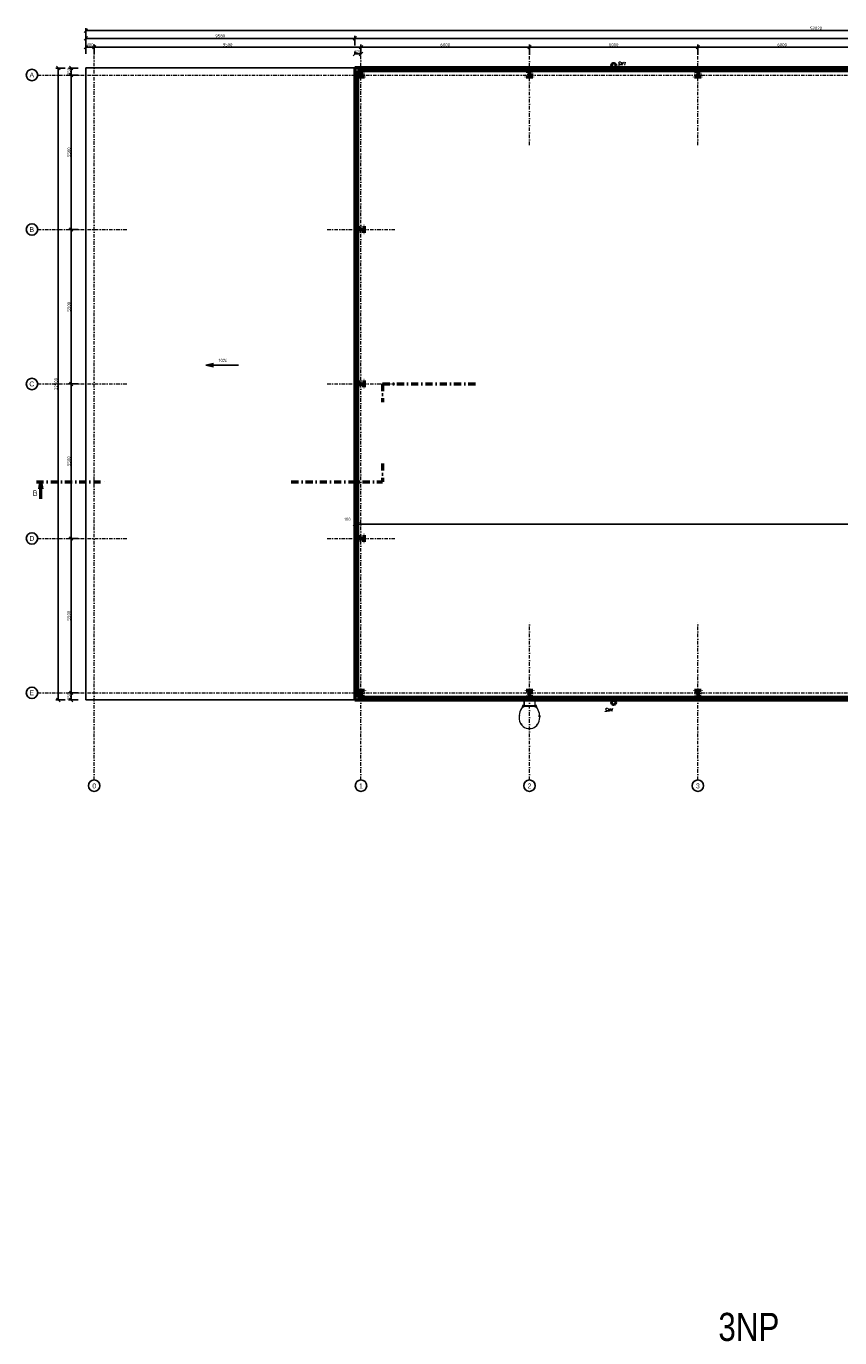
# Model space of a CAD drawing. Header units: millimetres. Extents: x -118752 to 407724, y -73278 to 155058.
# Tile 62 of 256: x 49523 to 78497, y -3643 to 43055. Entities that reach past the tile are written whole.
import ezdxf
from ezdxf.enums import TextEntityAlignment as Align

# ---------------------------------------------------------------- set-up
doc = ezdxf.new("R2010")
doc.units = ezdxf.units.MM
doc.header["$LTSCALE"] = 10
doc.linetypes.add('DASHDOT', pattern=[25.4, 12.7, -6.35, 0, -6.35])
for name, color, linetype, lineweight in [('CKKOTY', 3, 'Continuous', 25), ('CKPOPIS_POHLED', 3, 'Continuous', 25), ('CKRASTR', 7, 'DASHDOT', 15), ('CKRASTR_POPIS', 3, 'Continuous', 25), ('CKREZY_OZNACENI', 4, 'DASHDOT', 50), ('CKSTENY_PODROVINOU', 7, 'Continuous', 25), ('CKSTENY_REZ', 6, 'Continuous', 50), ('CKSTRECHA_PODROVINOU', 7, 'Continuous', 25), ('CKTEXTY_MALE', 3, 'Continuous', 18), ('CSPROFILY_OSY', 1, 'DASHDOT', 18), ('CSPROFILY_REZY', 4, 'Continuous', 50), ('požární žebřík', 201, 'Continuous', 15), ('ZTI-DEŠŤOVÁ-KANALIZACE', 210, 'KANALIZACE', 40)]:
    doc.layers.add(name, color=color, linetype=linetype, lineweight=lineweight)
doc.styles.add('Arial', font='arial.ttf', dxfattribs={"width": 0.8})
doc.styles.add('KURZIVA', font='italic__.ttf')
doc.styles.get("Standard").update_dxf_attribs({"font": 'isocpeur.ttf'})
doc.linetypes.add('KANALIZACE', pattern='A,30,-3.5,["C",Standard,S=2.54,R=0,X=-3.81,Y=-1.27],-0.001', length=33.501)
doc.dimstyles.new('CADKON', dxfattribs={"dimscale": 50, "dimtxt": 2.2, "dimasz": 2.5, "dimexe": 1.8, "dimexo": 5, "dimgap": 0.6, "dimtad": 1, "dimrnd": 1, "dimtxsty": 'Standard', "dimblk1": 'OBLIQUE', "dimblk2": 'OBLIQUE', "dimsah": 1, "dimcen": 2.5, "dimadec": 1, "dimazin": 2, "dimtfac": 1, "dimtdec": 4, "dimtix": 1, "dimtmove": 2, "dimatfit": 3, "dimldrblk": 'OPEN30', "dimfxl": 5, "dimfxlon": 1, "dimtolj": 1, "dimarcsym": 0})

# ---------------------------------------------------------------- blocks, each defined once
blk = doc.blocks.new('_OBLIQUE')
at = {"color": 0, "linetype": 'ByBlock'}
blk.add_line((-0.5, -0.5), (0.5, 0.5), dxfattribs=at)
blk = doc.blocks.new('*D8004')
at = {"layer": 'CKKOTY', "color": 0, "lineweight": -2}
for p, q in [((73444, 42068), (73444, 42401)), ((79444, 42311), (73444, 42311)), ((79444, 42068), (79444, 42401))]:
    blk.add_line(p, q, dxfattribs=at)
at = {"layer": 'Defpoints', "color": 0}
for p in [(73444, 42311), (73444, 41568), (79444, 41568)]:
    blk.add_point(p, dxfattribs=at)
at = {"layer": 'CKKOTY', "color": 0, "lineweight": -2, "xscale": 125, "yscale": 125, "zscale": 125, "rotation": 180}
blk.add_blockref('_OBLIQUE', (73444, 42311), dxfattribs=at)
at = {"layer": 'CKKOTY', "color": 0, "lineweight": -2, "xscale": 125, "yscale": 125, "zscale": 125}
blk.add_blockref('_OBLIQUE', (79444, 42311), dxfattribs=at)
at = {"layer": 'CKKOTY', "color": 0, "insert": (76444, 42396), "char_height": 110, "attachment_point": 5}
blk.add_mtext('\\A1;6000', dxfattribs=at)
blk = doc.blocks.new('_Open30')
at = {"color": 0, "lineweight": -2}
for p, q in [((-1, 0.27), (0, 0)), ((0, 0), (-1, -0.27)), ((0, 0), (-1, 0))]:
    blk.add_line(p, q, dxfattribs=at)
blk = doc.blocks.new('*D8005')
at = {"layer": 'CKKOTY', "color": 0, "lineweight": -2}
for p, q in [((67444, 42068), (67444, 42401)), ((73444, 42311), (67444, 42311)), ((73444, 42068), (73444, 42401))]:
    blk.add_line(p, q, dxfattribs=at)
at = {"layer": 'Defpoints', "color": 0}
for p in [(67444, 42311), (67444, 41568), (73444, 41568)]:
    blk.add_point(p, dxfattribs=at)
at = {"layer": 'CKKOTY', "color": 0, "lineweight": -2, "xscale": 125, "yscale": 125, "zscale": 125, "rotation": 180}
blk.add_blockref('_OBLIQUE', (67444, 42311), dxfattribs=at)
at = {"layer": 'CKKOTY', "color": 0, "lineweight": -2, "xscale": 125, "yscale": 125, "zscale": 125}
blk.add_blockref('_OBLIQUE', (73444, 42311), dxfattribs=at)
at = {"layer": 'CKKOTY', "color": 0, "insert": (70444, 42396), "char_height": 110, "attachment_point": 5}
blk.add_mtext('\\A1;6000', dxfattribs=at)
blk = doc.blocks.new('*D8006')
at = {"layer": 'CKKOTY', "color": 0, "lineweight": -2}
for p, q in [((61444, 42068), (61444, 42401)), ((67444, 42311), (61444, 42311)), ((67444, 42068), (67444, 42401))]:
    blk.add_line(p, q, dxfattribs=at)
at = {"layer": 'Defpoints', "color": 0}
for p in [(61444, 42311), (61444, 41568), (67444, 41568)]:
    blk.add_point(p, dxfattribs=at)
at = {"layer": 'CKKOTY', "color": 0, "lineweight": -2, "xscale": 125, "yscale": 125, "zscale": 125, "rotation": 180}
blk.add_blockref('_OBLIQUE', (61444, 42311), dxfattribs=at)
at = {"layer": 'CKKOTY', "color": 0, "lineweight": -2, "xscale": 125, "yscale": 125, "zscale": 125}
blk.add_blockref('_OBLIQUE', (67444, 42311), dxfattribs=at)
at = {"layer": 'CKKOTY', "color": 0, "insert": (64444, 42396), "char_height": 110, "attachment_point": 5}
blk.add_mtext('\\A1;6000', dxfattribs=at)
blk = doc.blocks.new('*D8007')
at = {"layer": 'CKKOTY', "color": 0, "lineweight": -2}
for p, q in [((51944, 42068), (51944, 42401)), ((61444, 42311), (51944, 42311)), ((61444, 42068), (61444, 42401))]:
    blk.add_line(p, q, dxfattribs=at)
at = {"layer": 'Defpoints', "color": 0}
for p in [(51944, 42311), (51944, 41568), (61444, 41568)]:
    blk.add_point(p, dxfattribs=at)
at = {"layer": 'CKKOTY', "color": 0, "lineweight": -2, "xscale": 125, "yscale": 125, "zscale": 125, "rotation": 180}
blk.add_blockref('_OBLIQUE', (51944, 42311), dxfattribs=at)
at = {"layer": 'CKKOTY', "color": 0, "lineweight": -2, "xscale": 125, "yscale": 125, "zscale": 125}
blk.add_blockref('_OBLIQUE', (61444, 42311), dxfattribs=at)
at = {"layer": 'CKKOTY', "color": 0, "insert": (56694, 42396), "char_height": 110, "attachment_point": 5}
blk.add_mtext('\\A1;9500', dxfattribs=at)
blk = doc.blocks.new('_Open90')
at = {"color": 0, "lineweight": -2}
for p, q in [((0, 0), (-1, 0)), ((-0.5, 0.5), (0, 0)), ((0, 0), (-0.5, -0.5))]:
    blk.add_line(p, q, dxfattribs=at)
blk = doc.blocks.new('*D8008')
at = {"layer": 'CKKOTY', "color": 0, "lineweight": -2}
for p, q in [((51644, 42068), (51644, 42401)), ((51944, 42311), (51644, 42311)), ((51944, 42068), (51944, 42401))]:
    blk.add_line(p, q, dxfattribs=at)
at = {"layer": 'Defpoints', "color": 0}
for p in [(51644, 42311), (51644, 41568), (51944, 41568)]:
    blk.add_point(p, dxfattribs=at)
at = {"layer": 'CKKOTY', "color": 0, "lineweight": -2, "xscale": 125, "yscale": 125, "zscale": 125, "rotation": 180}
blk.add_blockref('_OBLIQUE', (51644, 42311), dxfattribs=at)
at = {"layer": 'CKKOTY', "color": 0, "lineweight": -2, "xscale": 125, "yscale": 125, "zscale": 125}
blk.add_blockref('_OBLIQUE', (51944, 42311), dxfattribs=at)
at = {"layer": 'CKKOTY', "color": 0, "insert": (51794, 42396), "char_height": 110, "attachment_point": 5}
blk.add_mtext('\\A1;300', dxfattribs=at)
blk = doc.blocks.new('*D8009')
at = {"layer": 'CKKOTY', "color": 0, "lineweight": -2}
for p, q in [((61224, 42068), (61224, 42158)), ((61444, 42068), (61224, 42068)), ((61444, 42068), (61444, 42158))]:
    blk.add_line(p, q, dxfattribs=at)
at = {"layer": 'Defpoints', "color": 0}
for p in [(61224, 42068), (61224, 41568), (61444, 41568)]:
    blk.add_point(p, dxfattribs=at)
at = {"layer": 'CKKOTY', "color": 0, "lineweight": -2, "xscale": 125, "yscale": 125, "zscale": 125}
blk.add_blockref('_OBLIQUE', (61224, 42068), dxfattribs=at)
at = {"layer": 'CKKOTY', "color": 0, "lineweight": -2, "xscale": 125, "yscale": 125, "zscale": 125, "rotation": 180}
blk.add_blockref('_OBLIQUE', (61444, 42068), dxfattribs=at)
at = {"layer": 'CKKOTY', "color": 0, "insert": (61334, 42153), "char_height": 110, "attachment_point": 5}
blk.add_mtext('\\A1;220', dxfattribs=at)
blk = doc.blocks.new('*D8010')
at = {"layer": 'CKKOTY', "color": 0, "lineweight": -2}
for p, q in [((51644, 42648), (51644, 42988)), ((103664, 42648), (103664, 42988)), ((51644, 42898), (103664, 42898))]:
    blk.add_line(p, q, dxfattribs=at)
at = {"layer": 'Defpoints', "color": 0}
for p in [(103664, 42898), (51644, 41568), (103664, 41568)]:
    blk.add_point(p, dxfattribs=at)
at = {"layer": 'CKKOTY', "color": 0, "lineweight": -2, "xscale": 125, "yscale": 125, "zscale": 125, "rotation": 180}
blk.add_blockref('_OBLIQUE', (51644, 42898), dxfattribs=at)
at = {"layer": 'CKKOTY', "color": 0, "lineweight": -2, "xscale": 125, "yscale": 125, "zscale": 125}
blk.add_blockref('_OBLIQUE', (103664, 42898), dxfattribs=at)
at = {"layer": 'CKKOTY', "color": 0, "insert": (77654, 42983), "char_height": 110, "attachment_point": 5}
blk.add_mtext('\\A1;52020', dxfattribs=at)
blk = doc.blocks.new('*D8011')
at = {"layer": 'CKKOTY', "color": 0, "lineweight": -2}
for p, q in [((61224, 42374), (61224, 42714)), ((103664, 42624), (61224, 42624)), ((103664, 42374), (103664, 42714))]:
    blk.add_line(p, q, dxfattribs=at)
at = {"layer": 'Defpoints', "color": 0}
for p in [(61224, 42624), (61224, 41568), (103664, 41568)]:
    blk.add_point(p, dxfattribs=at)
at = {"layer": 'CKKOTY', "color": 0, "lineweight": -2, "xscale": 125, "yscale": 125, "zscale": 125, "rotation": 180}
blk.add_blockref('_OBLIQUE', (61224, 42624), dxfattribs=at)
at = {"layer": 'CKKOTY', "color": 0, "lineweight": -2, "xscale": 125, "yscale": 125, "zscale": 125}
blk.add_blockref('_OBLIQUE', (103664, 42624), dxfattribs=at)
at = {"layer": 'CKKOTY', "color": 0, "insert": (82444, 42709), "char_height": 110, "attachment_point": 5}
blk.add_mtext('\\A1;42440', dxfattribs=at)
blk = doc.blocks.new('*D8012')
at = {"layer": 'CKKOTY', "color": 0, "lineweight": -2}
for p, q in [((51644, 42374), (51644, 42714)), ((61224, 42624), (51644, 42624)), ((61224, 42374), (61224, 42714))]:
    blk.add_line(p, q, dxfattribs=at)
at = {"layer": 'Defpoints', "color": 0}
for p in [(51644, 42624), (51644, 41568), (61224, 41568)]:
    blk.add_point(p, dxfattribs=at)
at = {"layer": 'CKKOTY', "color": 0, "lineweight": -2, "xscale": 125, "yscale": 125, "zscale": 125, "rotation": 180}
blk.add_blockref('_OBLIQUE', (51644, 42624), dxfattribs=at)
at = {"layer": 'CKKOTY', "color": 0, "lineweight": -2, "xscale": 125, "yscale": 125, "zscale": 125}
blk.add_blockref('_OBLIQUE', (61224, 42624), dxfattribs=at)
at = {"layer": 'CKKOTY', "color": 0, "insert": (56434, 42709), "char_height": 110, "attachment_point": 5}
blk.add_mtext('\\A1;9580', dxfattribs=at)
blk = doc.blocks.new('*D8013')
at = {"layer": 'CKKOTY', "color": 0, "lineweight": -2}
for p, q in [((51374, 41568), (51034, 41568)), ((51124, 41568), (51124, 41318)), ((51374, 41318), (51034, 41318))]:
    blk.add_line(p, q, dxfattribs=at)
at = {"layer": 'Defpoints', "color": 0}
for p in [(51973, 41568), (51124, 41318), (51973, 41318)]:
    blk.add_point(p, dxfattribs=at)
at = {"layer": 'CKKOTY', "color": 0, "lineweight": -2, "xscale": 125, "yscale": 125, "zscale": 125}
for p, rotation in [((51124, 41568), 270), ((51124, 41318), 90)]:
    blk.add_blockref('_OBLIQUE', p, dxfattribs=dict(at, rotation=rotation))
at = {"layer": 'CKKOTY', "color": 0, "insert": (51039, 41443), "char_height": 110, "attachment_point": 5, "rotation": 90}
blk.add_mtext('\\A1;250', dxfattribs=at)
blk = doc.blocks.new('*D8014')
at = {"layer": 'CKKOTY', "color": 0, "lineweight": -2}
for p, q in [((51374, 41318), (51034, 41318)), ((51124, 41318), (51124, 35818)), ((51374, 35818), (51034, 35818))]:
    blk.add_line(p, q, dxfattribs=at)
at = {"layer": 'Defpoints', "color": 0}
for p in [(51973, 41318), (51124, 35818), (51973, 35818)]:
    blk.add_point(p, dxfattribs=at)
at = {"layer": 'CKKOTY', "color": 0, "lineweight": -2, "xscale": 125, "yscale": 125, "zscale": 125}
for p, rotation in [((51124, 41318), 90), ((51124, 35818), 270)]:
    blk.add_blockref('_OBLIQUE', p, dxfattribs=dict(at, rotation=rotation))
at = {"layer": 'CKKOTY', "color": 0, "insert": (51039, 38568), "char_height": 110, "attachment_point": 5, "rotation": 90}
blk.add_mtext('\\A1;5500', dxfattribs=at)
blk = doc.blocks.new('*D8015')
at = {"layer": 'CKKOTY', "color": 0, "lineweight": -2}
for p, q in [((51374, 35818), (51034, 35818)), ((51124, 35818), (51124, 30318)), ((51374, 30318), (51034, 30318))]:
    blk.add_line(p, q, dxfattribs=at)
at = {"layer": 'Defpoints', "color": 0}
for p in [(51973, 35818), (51124, 30318), (51973, 30318)]:
    blk.add_point(p, dxfattribs=at)
at = {"layer": 'CKKOTY', "color": 0, "lineweight": -2, "xscale": 125, "yscale": 125, "zscale": 125}
for p, rotation in [((51124, 35818), 90), ((51124, 30318), 270)]:
    blk.add_blockref('_OBLIQUE', p, dxfattribs=dict(at, rotation=rotation))
at = {"layer": 'CKKOTY', "color": 0, "insert": (51039, 33068), "char_height": 110, "attachment_point": 5, "rotation": 90}
blk.add_mtext('\\A1;5500', dxfattribs=at)
blk = doc.blocks.new('*D8016')
at = {"layer": 'CKKOTY', "color": 0, "lineweight": -2}
for p, q in [((51374, 30318), (51034, 30318)), ((51124, 30318), (51124, 24818)), ((51374, 24818), (51034, 24818))]:
    blk.add_line(p, q, dxfattribs=at)
at = {"layer": 'Defpoints', "color": 0}
for p in [(51973, 30318), (51124, 24818), (51973, 24818)]:
    blk.add_point(p, dxfattribs=at)
at = {"layer": 'CKKOTY', "color": 0, "lineweight": -2, "xscale": 125, "yscale": 125, "zscale": 125}
for p, rotation in [((51124, 30318), 90), ((51124, 24818), 270)]:
    blk.add_blockref('_OBLIQUE', p, dxfattribs=dict(at, rotation=rotation))
at = {"layer": 'CKKOTY', "color": 0, "insert": (51039, 27568), "char_height": 110, "attachment_point": 5, "rotation": 90}
blk.add_mtext('\\A1;5500', dxfattribs=at)
blk = doc.blocks.new('*D8017')
at = {"layer": 'CKKOTY', "color": 0, "lineweight": -2}
for p, q in [((51374, 24818), (51034, 24818)), ((51124, 24818), (51124, 19318)), ((51374, 19318), (51034, 19318))]:
    blk.add_line(p, q, dxfattribs=at)
at = {"layer": 'Defpoints', "color": 0}
for p in [(51973, 24818), (51124, 19318), (51973, 19318)]:
    blk.add_point(p, dxfattribs=at)
at = {"layer": 'CKKOTY', "color": 0, "lineweight": -2, "xscale": 125, "yscale": 125, "zscale": 125}
for p, rotation in [((51124, 24818), 90), ((51124, 19318), 270)]:
    blk.add_blockref('_OBLIQUE', p, dxfattribs=dict(at, rotation=rotation))
at = {"layer": 'CKKOTY', "color": 0, "insert": (51039, 22068), "char_height": 110, "attachment_point": 5, "rotation": 90}
blk.add_mtext('\\A1;5500', dxfattribs=at)
blk = doc.blocks.new('*D8018')
at = {"layer": 'CKKOTY', "color": 0, "lineweight": -2}
for p, q in [((51374, 19318), (51034, 19318)), ((51124, 19318), (51124, 19068)), ((51374, 19068), (51034, 19068))]:
    blk.add_line(p, q, dxfattribs=at)
at = {"layer": 'Defpoints', "color": 0}
for p in [(51973, 19318), (51124, 19068), (51973, 19068)]:
    blk.add_point(p, dxfattribs=at)
at = {"layer": 'CKKOTY', "color": 0, "lineweight": -2, "xscale": 125, "yscale": 125, "zscale": 125}
for p, rotation in [((51124, 19318), 270), ((51124, 19068), 90)]:
    blk.add_blockref('_OBLIQUE', p, dxfattribs=dict(at, rotation=rotation))
at = {"layer": 'CKKOTY', "color": 0, "insert": (51039, 19193), "char_height": 110, "attachment_point": 5, "rotation": 90}
blk.add_mtext('\\A1;250', dxfattribs=at)
blk = doc.blocks.new('*D8019')
at = {"layer": 'CKKOTY', "color": 0, "lineweight": -2}
for p, q in [((50914, 41568), (50574, 41568)), ((50664, 19068), (50664, 41568)), ((50914, 19068), (50574, 19068))]:
    blk.add_line(p, q, dxfattribs=at)
at = {"layer": 'Defpoints', "color": 0}
for p in [(50664, 41568), (51973, 41568), (51973, 19068)]:
    blk.add_point(p, dxfattribs=at)
at = {"layer": 'CKKOTY', "color": 0, "lineweight": -2, "xscale": 125, "yscale": 125, "zscale": 125}
for p, rotation in [((50664, 41568), 90), ((50664, 19068), 270)]:
    blk.add_blockref('_OBLIQUE', p, dxfattribs=dict(at, rotation=rotation))
at = {"layer": 'CKKOTY', "color": 0, "insert": (50579, 30318), "char_height": 110, "attachment_point": 5, "rotation": 90}
blk.add_mtext('\\A1;22500', dxfattribs=at)
blk = doc.blocks.new('*D8023')
at = {"layer": 'CKKOTY', "color": 0, "lineweight": -2}
for p, q in [((61324, 25413), (61324, 25419)), ((97324, 25329), (61324, 25329)), ((97324, 25413), (97324, 25419))]:
    blk.add_line(p, q, dxfattribs=at)
at = {"layer": 'Defpoints', "color": 0}
for p in [(61324, 25329), (61324, 24913), (97324, 24913)]:
    blk.add_point(p, dxfattribs=at)
at = {"layer": 'CKKOTY', "color": 0, "lineweight": -2, "xscale": 125, "yscale": 125, "zscale": 125, "rotation": 180}
blk.add_blockref('_OBLIQUE', (61324, 25329), dxfattribs=at)
at = {"layer": 'CKKOTY', "color": 0, "lineweight": -2, "xscale": 125, "yscale": 125, "zscale": 125}
blk.add_blockref('_OBLIQUE', (97324, 25329), dxfattribs=at)
at = {"layer": 'CKKOTY', "color": 0, "insert": (79324, 25414), "char_height": 110, "attachment_point": 5}
blk.add_mtext('\\A1;36000', dxfattribs=at)
blk = doc.blocks.new('*D8024')
at = {"layer": 'CKKOTY', "color": 0, "lineweight": -2}
for p, q in [((61224, 25318), (61224, 25419)), ((61324, 25329), (61224, 25329)), ((61324, 25413), (61324, 25419))]:
    blk.add_line(p, q, dxfattribs=at)
at = {"layer": 'Defpoints', "color": 0}
for p in [(61224, 25329), (61224, 24818), (61324, 24913)]:
    blk.add_point(p, dxfattribs=at)
at = {"layer": 'CKKOTY', "color": 0, "lineweight": -2, "xscale": 125, "yscale": 125, "zscale": 125, "rotation": 180}
blk.add_blockref('_OBLIQUE', (61224, 25329), dxfattribs=at)
at = {"layer": 'CKKOTY', "color": 0, "lineweight": -2, "xscale": 125, "yscale": 125, "zscale": 125}
blk.add_blockref('_OBLIQUE', (61324, 25329), dxfattribs=at)
at = {"layer": 'CKKOTY', "color": 0, "insert": (60963, 25500), "char_height": 110, "attachment_point": 5}
blk.add_mtext('\\A1;100', dxfattribs=at)
blk = doc.blocks.new('CK_S_EXT_HEAHEA240')
for p, q in [((-120, 115), (120, 115)), ((-120, 115), (-120, 103)), ((-120, 103), (-24.75, 103)), ((-3.75, -82), (-3.75, 82)), ((3.75, -82), (3.75, 82)), ((120, 103), (24.75, 103)), ((120, 115), (120, 103)), ((-120, -115), (-120, -103)), ((-120, -103), (-24.75, -103)), ((-120, -115), (120, -115)), ((120, -103), (24.75, -103)), ((120, -115), (120, -103))]:
    blk.add_line(p, q)
for centre, start, end in [((-24.75, 82), 0, 90), ((24.75, 82), 90, 180), ((-24.75, -82), 270, 0), ((24.75, -82), 180, 270)]:
    blk.add_arc(centre, 21, start, end)
blk = doc.blocks.new('žebřík')
at = {"layer": 'požární žebřík'}
for points in [[(2525, 2046), (2494, 2009), (2478, 2022), (2510, 2059)], [(2804, 2159), (2755, 2159), (2755, 2179), (2804, 2179)], [(3034, 2046), (3066, 2009), (3081, 2022), (3050, 2059)], [(2431, 1761), (2434, 1713), (2414, 1711), (2411, 1760)], [(2581, 1353), (2581, 1403), (2531, 1403), (2531, 1353)], [(3026, 1353), (3026, 1403), (2976, 1403), (2976, 1353)], [(3128, 1761), (3125, 1713), (3145, 1711), (3148, 1760)], [(2976, 1355), (2581, 1355), (2581, 1387), (2976, 1387)]]:
    blk.add_lwpolyline(points, close=True, dxfattribs=at)
for points in [[(2531, 1403), (2581, 1353)], [(2531, 1353), (2581, 1403)], [(2976, 1403), (3026, 1353)], [(2976, 1353), (3026, 1403)], [(2508, 1158), (2587, 1158), (2587, 1399)], [(2508, 1164), (2581, 1164), (2581, 1399)], [(2508, 1164), (2508, 1158)], [(3026, 1371), (2531, 1371)], [(2542, 1182), (2542, 1133)], [(2587, 1399), (2581, 1399)], [(3049, 1158), (2970, 1158), (2970, 1399)], [(2970, 1399), (2976, 1399)], [(3049, 1164), (2976, 1164), (2976, 1399)], [(3015, 1182), (3015, 1133)], [(3049, 1158), (3049, 1164)]]:
    blk.add_lwpolyline(points, dxfattribs=at)
for centre in [(2556, 1378), (3001, 1378)]:
    blk.add_circle(centre, 25, dxfattribs=at)
for centre, radius, start, end in [((3031, 1767), 619, 166.2737, 216.0695), ((2780, 1816), 364, 15.71, 164.29), ((2529, 1767), 619, 323.9305, 13.7263)]:
    blk.add_arc(centre, radius, start, end, dxfattribs=at)

msp = doc.modelspace()

# ---------------------------------------------------------------- linework, layer by layer
at = {"layer": 'CKRASTR'}
for p, q in [((51944.387, 16218.166), (51944.387, 42318.166)), ((61444.387, 16218.166), (61444.387, 42318.166)), ((67444.387, 38818.166), (67444.387, 42318.166)), ((73444.387, 38818.166), (73444.387, 42318.166)), ((49930.609, 41318.166), (104444.387, 41318.166)), ((49930.609, 35818.166), (53144.867, 35818.166)), ((60243.907, 35818.166), (62644.867, 35818.166)), ((49930.609, 30318.166), (53144.867, 30318.166)), ((60243.907, 30318.166), (62644.867, 30318.166)), ((49930.609, 24818.166), (53144.867, 24818.166)), ((60243.907, 24818.166), (62644.867, 24818.166)), ((67444.387, 16218.166), (67444.387, 21818.166)), ((73444.387, 16218.166), (73444.387, 21818.166)), ((49930.609, 19318.166), (87432.373, 19318.166))]:
    msp.add_line(p, q, dxfattribs=at)
at = {"layer": 'CKRASTR_POPIS'}
for centre in [(49726.687, 41318.166), (49726.687, 35818.166), (49726.687, 30318.166), (49726.687, 24818.166), (49726.687, 19318.166), (51944.387, 16014.243), (61444.387, 16014.243), (67444.387, 16014.243), (73444.387, 16014.243)]:
    msp.add_circle(centre, 203.923, dxfattribs=at)
at = {"layer": 'CKREZY_OZNACENI', "ltscale": 2}
for p, q in [((62216.274, 30318.166), (65565.946, 30318.166)), ((62216.274, 30318.166), (62216.274, 29663.936)), ((62216.274, 27485.436), (62216.274, 26831.205)), ((49886.863, 26831.205), (52362.652, 26831.205)), ((58964.224, 26831.205), (62216.274, 26831.205))]:
    msp.add_line(p, q, dxfattribs=at)
at = {"layer": 'CKREZY_OZNACENI', "linetype": 'Continuous'}
for q in [(49991.28, 26572.693), (50036.863, 26231.205), (50082.446, 26572.693)]:
    msp.add_line((50036.863, 26831.205), q, dxfattribs=at)
at = {"layer": 'CKSTENY_PODROVINOU'}
for p, q in [((61224.387, 41568.166), (51644.387, 41568.166)), ((51644.387, 19068.166), (51644.387, 41568.166)), ((61224.387, 19068.166), (51644.387, 19068.166))]:
    msp.add_line(p, q, dxfattribs=at)
at = {"layer": 'CKSTENY_REZ'}
for p, q in [((103664.387, 41568.166), (61224.387, 41568.166)), ((61224.387, 41568.166), (61224.387, 19068.166)), ((103564.387, 41468.166), (61324.387, 41468.166)), ((61324.387, 41468.166), (61324.387, 19168.166)), ((61324.387, 19168.166), (98159.387, 19168.166)), ((61224.387, 19068.166), (87054.387, 19068.166))]:
    msp.add_line(p, q, dxfattribs=at)
at = {"layer": 'CKSTRECHA_PODROVINOU'}
for p, q in [((55920.753, 30983.742), (56195.647, 31044.804)), ((57084.868, 30983.742), (55920.753, 30983.742)), ((55920.753, 30983.742), (56195.647, 30922.68))]:
    msp.add_line(p, q, dxfattribs=at)
at = {"layer": 'CSPROFILY_OSY'}
for p, q in [((61574.387, 41353.166), (61314.387, 41353.166)), ((61444.387, 41513.166), (61444.387, 41228.166)), ((67574.387, 41353.166), (67314.387, 41353.166)), ((67444.387, 41513.166), (67444.387, 41228.166)), ((73574.387, 41353.166), (73314.387, 41353.166)), ((73444.387, 41513.166), (73444.387, 41228.166)), ((61319.387, 35818.166), (61569.387, 35818.166)), ((61444.387, 35948.166), (61444.387, 35688.166)), ((61444.387, 30448.166), (61444.387, 30188.166)), ((61319.387, 30318.166), (61569.387, 30318.166)), ((61319.387, 24818.166), (61569.387, 24818.166)), ((61444.387, 24948.166), (61444.387, 24688.166)), ((61574.387, 19283.166), (61314.387, 19283.166)), ((61444.387, 19408.166), (61444.387, 19158.166)), ((67574.387, 19283.166), (67314.387, 19283.166)), ((67444.387, 19408.166), (67444.387, 19158.166)), ((73574.387, 19283.166), (73314.387, 19283.166)), ((73444.387, 19408.166), (73444.387, 19158.166))]:
    msp.add_line(p, q, dxfattribs=at)
at = {"layer": 'ZTI-DEŠŤOVÁ-KANALIZACE'}
for centre in [(70443.74, 41668.166), (70443.74, 18968.166)]:
    msp.add_circle(centre, 75, dxfattribs=at)

# ---------------------------------------------------------------- block references
at = {"rotation": 180}
msp.add_blockref('žebřík', (70222.775, 20225.723), dxfattribs=at)
at = {"layer": 'CSPROFILY_REZY'}
for p, rotation in [((61444.387, 41353.166), 180), ((67444.387, 41353.166), 180), ((73444.387, 41353.166), 180), ((61444.387, 35818.166), 270), ((61444.387, 30318.166), 270), ((61444.387, 24818.166), 270), ((61444.387, 19283.166), 180), ((67444.387, 19283.166), 180), ((73444.387, 19283.166), 180)]:
    msp.add_blockref('CK_S_EXT_HEAHEA240', p, dxfattribs=dict(at, rotation=rotation))

# ---------------------------------------------------------------- texts
at = {"layer": 'CKPOPIS_POHLED'}
msp.add_text('B', height=200, dxfattribs=at).set_placement((49842.501, 26432.226), align=Align.MIDDLE_CENTER)
at = {"layer": 'CKRASTR_POPIS', "style": 'Arial', "width": 0.8}
for s, height, p in [('A', 175, (49722.584, 41318.166)), ('B', 175, (49722.584, 35818.166)), ('C', 175, (49722.584, 30318.166)), ('D', 175, (49722.584, 24818.166)), ('E', 175, (49722.584, 19318.166)), ('0', 175, (51944.387, 16005.785)), ('1', 175, (61444.387, 16005.785)), ('2', 175, (67444.387, 16005.785)), ('3', 175, (73444.387, 16005.785)), ('3NP', 1000, (75259.497, -3255.199))]:
    msp.add_text(s, height=height, dxfattribs=at).set_placement(p, align=Align.MIDDLE)
at = {"layer": 'CKTEXTY_MALE', "style": 'KURZIVA'}
for s, p in [('SV1', (70583.579, 41666.556)), ('SV4', (70120.179, 18650.813))]:
    msp.add_text(s, height=115, dxfattribs=at).set_placement(p)
at = {"layer": 'CKTEXTY_MALE'}
msp.add_text('10%', height=115, dxfattribs=at).set_placement((56375.847, 31099.568))

# ---------------------------------------------------------------- dimensions: what is measured, and where the dimension line sits
at = {"layer": 'CKKOTY'}
for base, p1, p2, override, picture, middle in [((103664.387, 42898.151), (51644.387, 41568.166), (103664.387, 41568.166), {"dimscale": 50, "dimexo": 10, "dimldrblk": 'Open90'}, '*D8010', (77654.387, 42983.151)), ((51644.387, 42623.936), (61224.387, 41568.166), (51644.387, 41568.166), {"dimscale": 50, "dimexo": 10, "dimtmove": 2}, '*D8012', (56434.387, 42708.936)), ((61224.387, 42623.936), (103664.387, 41568.166), (61224.387, 41568.166), {"dimscale": 50, "dimexo": 10, "dimldrblk": 'Open90'}, '*D8011', (82444.387, 42708.936)), ((51644.387, 42311.111), (51944.387, 41568.166), (51644.387, 41568.166), {"dimscale": 50, "dimexo": 10, "dimtmove": 2}, '*D8008', (51794.387, 42396.111)), ((51944.387, 42311.111), (61444.387, 41568.166), (51944.387, 41568.166), {"dimscale": 50, "dimexo": 10, "dimldrblk": 'Open90'}, '*D8007', (56694.387, 42396.111)), ((61224.387, 42068.166), (61444.387, 41568.166), (61224.387, 41568.166), {"dimscale": 50, "dimexo": 10, "dimldrblk": 'Open90'}, '*D8009', (61334.387, 42153.166)), ((61444.387, 42311.111), (67444.387, 41568.166), (61444.387, 41568.166), {"dimscale": 50, "dimexo": 10, "dimtmove": 2}, '*D8006', (64444.387, 42396.111)), ((67444.387, 42311.111), (73444.387, 41568.166), (67444.387, 41568.166), {"dimscale": 50, "dimexo": 10, "dimtmove": 2}, '*D8005', (70444.387, 42396.111)), ((73444.387, 42311.111), (79444.387, 41568.166), (73444.387, 41568.166), {"dimscale": 50, "dimexo": 10, "dimtmove": 2}, '*D8004', (76444.387, 42396.111)), ((61324.387, 25329.457), (97324.387, 24913.409), (61324.387, 24913.409), {"dimscale": 50, "dimexo": 10, "dimldrblk": 'Open90'}, '*D8023', (79324.387, 25414.457))]:
    dim = msp.add_linear_dim(base=base, p1=p1, p2=p2, dimstyle='CADKON', override=override, dxfattribs=at)
    dim.commit()
    dim.dimension.update_dxf_attribs({"geometry": picture, "text_midpoint": middle})
for base, p1, p2, override, picture, middle in [((50663.956, 41568.166), (51973.145, 19068.166), (51973.145, 41568.166), {"dimscale": 50, "dimexo": 10, "dimldrblk": 'Open90'}, '*D8019', (50578.956, 30318.166)), ((51124.014, 41318.166), (51973.145, 41568.166), (51973.145, 41318.166), {"dimscale": 50, "dimexo": 10, "dimldrblk": 'Open90'}, '*D8013', (51039.014, 41443.166)), ((51124.014, 35818.166), (51973.145, 41318.166), (51973.145, 35818.166), {"dimscale": 50, "dimexo": 10, "dimtmove": 2}, '*D8014', (51039.014, 38568.166)), ((51124.014, 30318.166), (51973.145, 35818.166), (51973.145, 30318.166), {"dimscale": 50, "dimexo": 10, "dimtmove": 2}, '*D8015', (51039.014, 33068.166)), ((51124.014, 24818.166), (51973.145, 30318.166), (51973.145, 24818.166), {"dimscale": 50, "dimexo": 10, "dimtmove": 2}, '*D8016', (51039.014, 27568.166)), ((51124.014, 19318.166), (51973.145, 24818.166), (51973.145, 19318.166), {"dimscale": 50, "dimexo": 10, "dimtmove": 2}, '*D8017', (51039.014, 22068.166)), ((51124.014, 19068.166), (51973.145, 19318.166), (51973.145, 19068.166), {"dimscale": 50, "dimexo": 10, "dimtmove": 2}, '*D8018', (51039.014, 19193.166))]:
    dim = msp.add_linear_dim(base=base, p1=p1, p2=p2, angle=90, dimstyle='CADKON', override=override, dxfattribs=at)
    dim.commit()
    dim.dimension.update_dxf_attribs({"geometry": picture, "text_midpoint": middle})
dim = msp.add_linear_dim(base=(61224.387, 25329.457), p1=(61324.387, 24913.409), p2=(61224.387, 24818.166), dimstyle='CADKON', override={"dimscale": 50, "dimexo": 10, "dimtmove": 2}, dxfattribs=at)
dim.commit()
dim.dimension.update_dxf_attribs({"geometry": '*D8024', "text_midpoint": (60962.743, 25499.995), "dimtype": 160})

doc.saveas('drawing.dxf')
